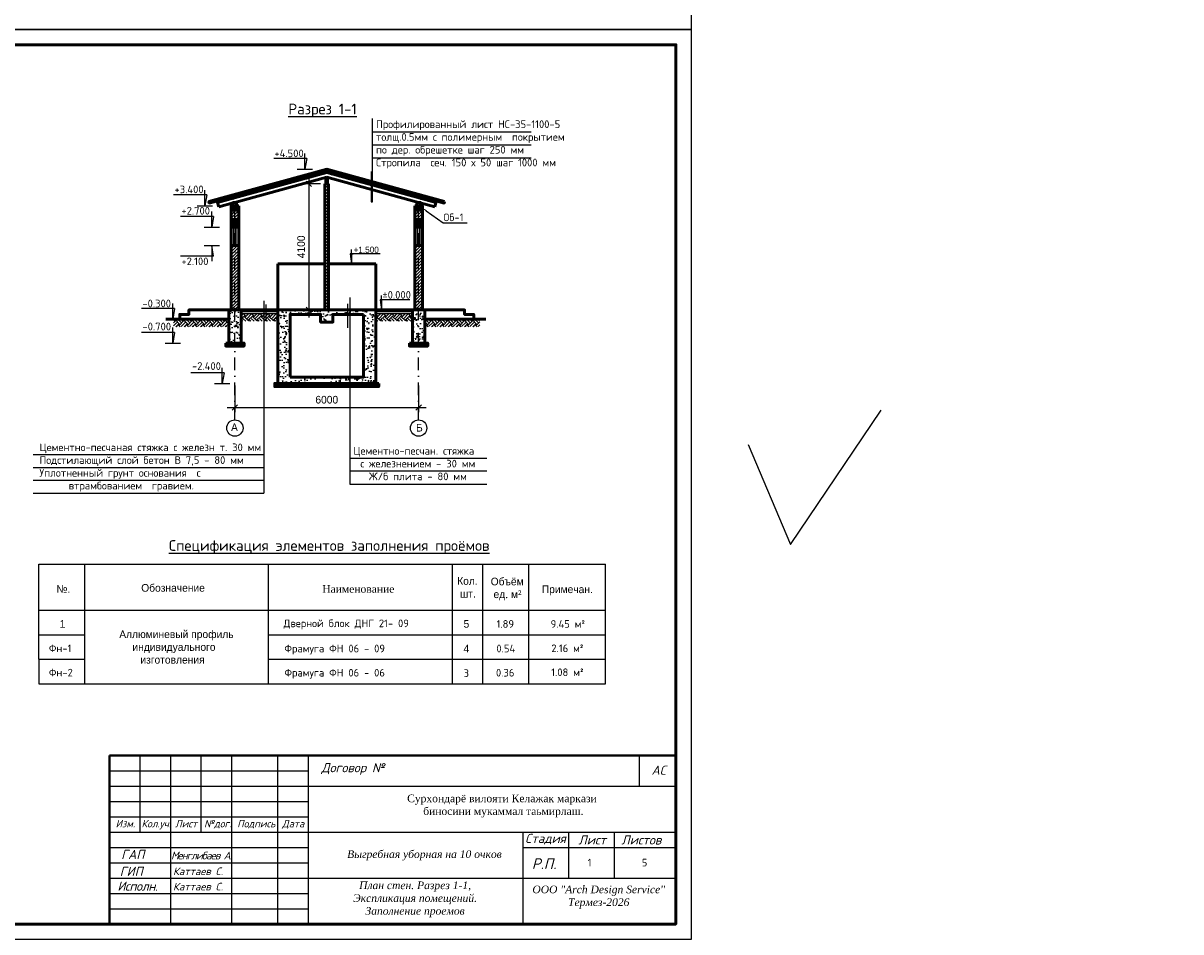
# Model space of a CAD drawing. Header units: millimetres. Extents: x 276090 to 4504742, y 101177 to 478412.
# Tile 32 of 43: x 306793 to 344600, y 220227 to 249881. Entities that reach past the tile are written whole.
import ezdxf
from ezdxf import colors
from ezdxf.entities.mleader import LeaderData, LeaderLine
from ezdxf.math import Vec2, Vec3

# ---------------------------------------------------------------- set-up
doc = ezdxf.new("R2010")
doc.units = ezdxf.units.MM
doc.header["$LTSCALE"] = 8
doc.linetypes.add('DASHDOT2', pattern=[12.7, 6.35, -3.175, 0, -3.175])
doc.layers.add('стен', color=7, linetype='Continuous')
doc.layers.add('ФВС-3', color=7, linetype='Continuous', lineweight=25)
doc.styles.add('250', font='txt', dxfattribs={"height": 250})
doc.styles.add('OOO-Kazar', font='txt')
doc.styles.add('V@ler@Live', font='isocpeui.ttf', dxfattribs={"height": 250})
doc.dimstyles.new('ISO-25', dxfattribs={"dimtxt": 250, "dimasz": 250, "dimexe": 150, "dimexo": 300, "dimgap": 125, "dimtad": 1, "dimtxsty": 'Standard', "dimblk": 'OBLIQUE', "dimcen": 2.5, "dimdle": 250, "dimadec": 0, "dimazin": 0, "dimtfac": 1, "dimtmove": 0, "dimatfit": 3, "dimldrblk": 'OBLIQUE', "dimfxl": 1, "dimarcsym": 0})
pattern_1 = [(45, (-85375.47, 9583.16), (3e-14, 269.40768), [190.5, -190.5]), (45, (-85425.99, 9633.67), (3e-14, 269.40768), [190.5, -190.5]), (45, (-85476.5, 9684.19), (3e-14, 269.40768), [190.5, -190.5]), (135, (-85476.5, 9717.86), (-269.40768, 3e-14), [190.5, -190.5]), (135, (-85425.99, 9768.38), (-269.40768, 3e-14), [190.5, -190.5]), (135, (-85375.47, 9818.9), (-269.40768, 3e-14), [190.5, -190.5])]
pattern_2 = [(45, (-1234.194, 0), (-50, 50), [])]
pattern_3 = [(45, (-638.268, -145.812), (16.8379802, 61.7392608), [79.375, -15.875, 0, -15.875])]

# ---------------------------------------------------------------- blocks, each defined once
blk = doc.blocks.new('цвцуап')
at = {"layer": 'стен', "linetype": 'ByBlock', "lineweight": -2, "ltscale": 8}
h = blk.add_hatch(dxfattribs=at)
h.set_pattern_fill('ANSI36', color=256, scale=10)
h.paths.add_polyline_path([(320221, 243620), (320471, 243620), (320471, 243470), (320221, 243470)])
at = {"lineweight": -3}
blk.add_line((320221, 243470), (320471, 243470), dxfattribs=at)
at = {"lineweight": 50}
blk.add_lwpolyline([(320221, 243620), (320471, 243620), (320471, 243470), (320221, 243470)], close=True, dxfattribs=at)
blk = doc.blocks.new('_Oblique')
at = {"color": 0, "linetype": 'ByBlock', "lineweight": -2}
blk.add_line((-0.5, -0.5), (0.5, 0.5), dxfattribs=at)
blk = doc.blocks.new('*D102')
at = {"color": 0, "linetype": 'ByBlock', "lineweight": -2, "ltscale": 8, "transparency": 16777216}
for p, q in [((316498, 244638), (315972, 244638)), ((316122, 244888), (316122, 240274)), ((316498, 240524), (315972, 240524))]:
    blk.add_line(p, q, dxfattribs=at)
at = {"layer": 'Defpoints', "color": 0, "linetype": 'ByBlock', "lineweight": -2, "ltscale": 8, "transparency": 16777216}
for p in [(316648, 244638), (316122, 240524), (316648, 240524)]:
    blk.add_point(p, dxfattribs=at)
at = {"color": 0, "linetype": 'ByBlock', "lineweight": -2, "ltscale": 8, "transparency": 16777216, "xscale": 180, "yscale": 180, "zscale": 180}
for p, rotation in [((316122, 244638), 90), ((316122, 240524), 270)]:
    blk.add_blockref('_Oblique', p, dxfattribs=dict(at, rotation=rotation))
at = {"color": 0, "linetype": 'ByBlock', "lineweight": -2, "ltscale": 8, "transparency": 16777216, "insert": (315872, 242581), "char_height": 250, "attachment_point": 5, "rotation": 90}
blk.add_mtext('4100', dxfattribs=at)
blk = doc.blocks.new('*D178')
at = {"color": 0, "linetype": 'ByBlock', "lineweight": -2, "ltscale": 8, "transparency": 16777216}
for p, q in [((313708, 238055), (313708, 237191)), ((319708, 238055), (319708, 237191)), ((313458, 237341), (319958, 237341))]:
    blk.add_line(p, q, dxfattribs=at)
at = {"layer": 'Defpoints', "color": 0, "linetype": 'ByBlock', "lineweight": -2, "ltscale": 8, "transparency": 16777216}
for p in [(313708, 238205), (319708, 238205), (319708, 237341)]:
    blk.add_point(p, dxfattribs=at)
at = {"color": 0, "linetype": 'ByBlock', "lineweight": -2, "ltscale": 8, "transparency": 16777216, "xscale": 180, "yscale": 180, "zscale": 180, "rotation": 180}
blk.add_blockref('_Oblique', (313708, 237341), dxfattribs=at)
at = {"color": 0, "linetype": 'ByBlock', "lineweight": -2, "ltscale": 8, "transparency": 16777216, "xscale": 180, "yscale": 180, "zscale": 180}
blk.add_blockref('_Oblique', (319708, 237341), dxfattribs=at)
at = {"color": 0, "linetype": 'ByBlock', "lineweight": -2, "ltscale": 8, "transparency": 16777216, "insert": (316708, 237591), "char_height": 250, "attachment_point": 5}
blk.add_mtext('6000', dxfattribs=at)

msp = doc.modelspace()

# ---------------------------------------------------------------- hatches: boundary and pattern name
at = {"ltscale": 8}
h = msp.add_hatch(dxfattribs=at)
h.set_pattern_fill('JIS_WOOD,_O', color=34, scale=100)
h.set_pattern_definition(pattern_2)
h.paths.add_polyline_path([(316767.529, 244621.471), (316707.529, 244637.941), (316647.529, 244621.471), (316647.529, 240523.868), (316767.529, 240523.868)])
h = msp.add_hatch(dxfattribs=at)
h.set_pattern_fill('JIS_WOOD,_O', color=34, scale=100)
h.set_pattern_definition(pattern_2)
h.paths.add_polyline_path([(313832.529, 243773.868), (313582.529, 243773.868), (313582.529, 243473.868), (313832.529, 243473.868)])
h.paths.add_polyline_path([(313832.529, 242623.868), (313582.529, 242623.868), (313582.529, 240523.868), (313832.529, 240523.868)])
h = msp.add_hatch(dxfattribs=at)
h.set_pattern_fill('JIS_WOOD,_O', color=34, scale=100)
h.set_pattern_definition(pattern_2)
h.paths.add_polyline_path([(319832.529, 243773.868), (319582.529, 243773.868), (319582.529, 243473.868), (319832.529, 243473.868)])
h.paths.add_polyline_path([(319832.529, 242623.868), (319582.529, 242623.868), (319582.529, 240523.868), (319832.529, 240523.868)])
h = msp.add_hatch(dxfattribs=at)
h.set_pattern_fill('AR-CONC,_O', color=256, scale=2)
h.set_pattern_definition([(50, (-85375.47, 9583.16), (364.36934, -31.87817), [38.1, -419.1]), (355, (-85375.47, 9583.16), (-70.48565, 382.1133), [30.48, -335.28]), (100.451, (-85345.1, 9580.5), (293.885, 350.23338), [32.38, -356.18]), (46.1842, (-85375.47, 9684.76), (542.1581, -84.08466), [57.15, -628.65]), (96.6356, (-85330.3, 9677.75), (474.80847, 494.8511), [48.57, -534.27]), (351.184, (-85375.5, 9684.76), (474.8092, 494.85024), [45.72, -502.92]), (21, (-85324.67, 9659.36), (303.22976, -204.53104), [38.1, -419.1]), (326, (-85324.67, 9659.36), (123.60406, 368.37593), [30.48, -335.28]), (71.4514, (-85299.4, 9642.3), (426.83298, 163.84572), [32.38, -356.18]), (37.5, (-85375.47, 9583.16), (6.177207, 169.110078), [0, -331.216, 0, -340.36, 0, -336.55]), (7.5, (-85375.47, 9583.16), (133.639325, 200.36115), [0, -194.056, 0, -323.596, 0, -128.27]), (327.5, (-85488.76, 9583.16), (271.18119, -11.457488), [0, -127, 0, -396.24, 0, -525.78]), (317.5, (-85539.56, 9583.16), (296.25836, 50.85298), [0, -165.1, 0, -263.144, 0, -373.38])])
h.paths.add_polyline_path([(318307.529, 240523.868), (315107.529, 240523.868), (315107.529, 238123.868), (318307.529, 238123.868)])
h.paths.add_polyline_path([(316907.529, 240373.868), (317907.529, 240373.868), (317907.529, 238323.868), (315507.529, 238323.868), (315507.529, 240373.868), (316507.529, 240373.868), (316507.529, 240123.868), (316907.529, 240123.868)], flags=16)
h.paths.add_polyline_path([(319907.529, 240523.868), (319507.529, 240523.868), (319507.529, 239441.357), (319907.529, 239441.357)])
h.paths.add_polyline_path([(313907.529, 240523.868), (313507.529, 240523.868), (313507.529, 239441.357), (313907.529, 239441.357)])
h = msp.add_hatch(dxfattribs=at)
h.set_pattern_fill('EARTH,_O', color=34, scale=30, angle=45)
h.set_pattern_definition(pattern_1)
h.paths.add_polyline_path([(313507.529, 240223.868), (311707.529, 240223.868), (311707.529, 239973.104), (313507.529, 239973.104)])
h.paths.add_polyline_path([(315107.529, 240403.868), (313907.529, 240403.868), (313907.529, 240153.104), (315107.529, 240153.104)])
h = msp.add_hatch(dxfattribs=at)
h.set_pattern_fill('EARTH,_O', color=34, scale=30, angle=45)
h.set_pattern_definition(pattern_1)
h.paths.add_polyline_path([(319507.529, 240403.868), (318307.529, 240403.868), (318307.529, 240153.104), (319507.529, 240153.104)])
h.paths.add_polyline_path([(321707.529, 240223.868), (319907.529, 240223.868), (319907.529, 239973.104), (321707.529, 239973.104)])
at = {"layer": 'стен', "linetype": 'ByBlock', "lineweight": -2, "ltscale": 8}
h = msp.add_hatch(dxfattribs=at)
h.set_pattern_fill('ANSI36', color=256, scale=10)
h.set_pattern_definition(pattern_3)
h.paths.add_polyline_path([(313832.529, 243473.868), (313582.529, 243473.868), (313582.529, 243223.868), (313832.529, 243223.868)])
h = msp.add_hatch(dxfattribs=at)
h.set_pattern_fill('ANSI36', color=256, scale=10)
h.set_pattern_definition(pattern_3)
h.paths.add_polyline_path([(319582.529, 243473.868), (319832.529, 243473.868), (319832.529, 243223.868), (319582.529, 243223.868)])

# ---------------------------------------------------------------- linework, layer by layer
at = {"lineweight": -3}
for p, q in [((328610.446, 249676.856), (286610.446, 249676.856)), ((318206.678, 244049.366), (318206.678, 246769.329)), ((318206.678, 246332.396), (323380.823, 246332.396)), ((318206.678, 245910.031), (323380.823, 245910.031)), ((318206.678, 245482.517), (323380.823, 245482.517)), ((313832.529, 243223.868), (313582.529, 243223.868)), ((319582.529, 243223.868), (319832.529, 243223.868)), ((313582.529, 242623.868), (313832.529, 242623.868)), ((317520.885, 242348.868), (317470.885, 242348.868)), ((317470.885, 242348.868), (317520.885, 242023.868)), ((317520.885, 242348.868), (317470.885, 242348.868)), ((317470.885, 242348.868), (317520.885, 242023.868)), ((317520.885, 242348.868), (317520.885, 242498.868)), ((317520.885, 242348.868), (317520.885, 242498.868)), ((317520.885, 242348.868), (317520.885, 242498.868)), ((317520.885, 242348.868), (317520.885, 242498.868)), ((317520.885, 242348.868), (317520.885, 242023.868)), ((317520.885, 242348.868), (317570.885, 242348.868)), ((317520.885, 242348.868), (317520.885, 242023.868)), ((317520.885, 242348.868), (317570.885, 242348.868)), ((318447.508, 242348.868), (317520.885, 242348.868)), ((317520.885, 242348.868), (317520.885, 242023.868)), ((318447.508, 242348.868), (317520.885, 242348.868)), ((317520.885, 242348.868), (317520.885, 242023.868)), ((317457.624, 240925.947), (317457.624, 234834.323)), ((318496.805, 240848.868), (318446.805, 240848.868)), ((318446.805, 240848.868), (318496.805, 240523.868)), ((318496.805, 240848.868), (318496.805, 240998.868)), ((319423.427, 240848.868), (318496.805, 240848.868)), ((318496.805, 240848.868), (318496.805, 240523.868)), ((314655.347, 240818.326), (314655.347, 234546.165)), ((315107.529, 238123.868), (318307.529, 238123.868)), ((307123.13, 235810.13), (314655.347, 235810.13)), ((317457.624, 235685.992), (321939.136, 235685.992)), ((307123.13, 235377.421), (314655.347, 235377.421)), ((317457.624, 235270.061), (321939.136, 235270.061)), ((307123.13, 234967.487), (314655.347, 234967.487)), ((317457.624, 234834.323), (321939.136, 234834.323)), ((307123.13, 234546.165), (314655.347, 234546.165)), ((307309.377, 229121.927), (307309.377, 232221.927)), ((307309.377, 232221.927), (325809.377, 232221.927)), ((308809.377, 228321.927), (308809.377, 232221.927)), ((314809.377, 228321.927), (314809.377, 232221.927)), ((320809.377, 228321.927), (320809.377, 232221.927)), ((321809.377, 228321.927), (321809.377, 232221.927)), ((323309.377, 228321.927), (323309.377, 232221.927)), ((325809.377, 228321.927), (325809.377, 232221.927)), ((307309.377, 230721.927), (325809.377, 230721.927)), ((307309.377, 229921.927), (308809.377, 229921.927)), ((314809.377, 229921.927), (325809.377, 229921.927)), ((307309.377, 229121.927), (308809.377, 229121.927)), ((314809.377, 229121.927), (325809.377, 229121.927))]:
    msp.add_line(p, q, dxfattribs=at)
at = {"ltscale": 8}
for p, q in [((316058.161, 245464.451), (314973.951, 245464.451)), ((315996.216, 245114.451), (315996.216, 245626.834)), ((316058.161, 245464.451), (315996.216, 245114.451)), ((315746.216, 245114.451), (316246.216, 245114.451)), ((318154.32, 245039.535), (318154.32, 244049.366)), ((312792.075, 244273.868), (311707.865, 244273.868)), ((312730.129, 243923.868), (312730.129, 244436.251)), ((312792.075, 244273.868), (312730.129, 243923.868)), ((312480.129, 243923.868), (312980.129, 243923.868)), ((313013.496, 243573.868), (311929.286, 243573.868)), ((312951.551, 243223.868), (312951.551, 243736.251)), ((313013.496, 243573.868), (312951.551, 243223.868)), ((312701.551, 243223.868), (313201.551, 243223.868)), ((312701.551, 242623.868), (313201.551, 242623.868)), ((312951.551, 242623.868), (312951.551, 242111.486)), ((313013.496, 242273.868), (312951.551, 242623.868)), ((313013.496, 242273.868), (311929.286, 242273.868)), ((311739.179, 240573.868), (310654.969, 240573.868)), ((311677.234, 240223.868), (311677.234, 240736.251)), ((311739.179, 240573.868), (311677.234, 240223.868)), ((314717.063, 240697.987), (314717.063, 240171.423)), ((317388.904, 240719.369), (317388.904, 239940.379)), ((311739.179, 239791.357), (310655.083, 239791.357)), ((311677.234, 239441.357), (311677.234, 239953.739)), ((311739.179, 239791.357), (311677.234, 239441.357)), ((311427.234, 239441.357), (311927.234, 239441.357)), ((313296.115, 238123.868), (313296.115, 238636.251)), ((313358.061, 238473.868), (312273.965, 238473.868)), ((313358.061, 238473.868), (313296.115, 238123.868)), ((313046.115, 238123.868), (313546.115, 238123.868))]:
    msp.add_line(p, q, dxfattribs=at)
at = {"lineweight": 50}
for p, q in [((313142.821, 244032.187), (316707.529, 245010.752)), ((320272.237, 244032.187), (316707.529, 245010.752)), ((313707.529, 244031.659), (316707.529, 244855.203)), ((319707.529, 244031.659), (316707.529, 244855.203)), ((313182.529, 243887.539), (313142.821, 244032.187)), ((313182.529, 243887.539), (313653.634, 244016.864)), ((313582.529, 243923.868), (313582.529, 240523.868)), ((313832.529, 243923.868), (313832.529, 240523.868)), ((319582.529, 243923.868), (319582.529, 240523.868)), ((320232.529, 243887.539), (319761.424, 244016.864)), ((319832.529, 243923.868), (319832.529, 240523.868)), ((320232.529, 243887.539), (320272.237, 244032.187)), ((313832.529, 242623.868), (313582.529, 242623.868)), ((319582.529, 242623.868), (319832.529, 242623.868)), ((313907.529, 240523.868), (319507.529, 240523.868))]:
    msp.add_line(p, q, dxfattribs=at)
at = {"color": 34, "lineweight": 50}
for p, q in [((316647.529, 244637.941), (316647.529, 240523.868)), ((316767.529, 244637.941), (316647.529, 244637.941)), ((316767.529, 244637.941), (316767.529, 240523.868)), ((315107.529, 242023.868), (315107.529, 238123.868)), ((315107.529, 242023.868), (316647.529, 242023.868)), ((316767.529, 242023.868), (318307.529, 242023.868)), ((318307.529, 238123.868), (318307.529, 242023.868))]:
    msp.add_line(p, q, dxfattribs=at)
at = {"color": 1, "linetype": 'DASHDOT2', "lineweight": -2, "ltscale": 8}
for p, q in [((313707.529, 236933.304), (313707.529, 243923.868)), ((319707.529, 236933.304), (319707.529, 243923.868))]:
    msp.add_line(p, q, dxfattribs=at)
at = {"linetype": 'ByBlock', "lineweight": -2, "ltscale": 8}
msp.add_line((318154.32, 244049.366), (318206.678, 244049.366), dxfattribs=at)
at = {"color": 5, "linetype": 'ByBlock', "lineweight": 30, "ltscale": 8}
for p, q in [((313670.327, 243223.868), (313670.327, 242623.868)), ((313740.777, 243223.868), (313740.777, 242623.868)), ((319674.28, 243223.868), (319674.28, 242623.868)), ((319744.731, 243223.868), (319744.731, 242623.868))]:
    msp.add_line(p, q, dxfattribs=at)
at = {"lineweight": 30, "ltscale": 8}
for p, q in [((313907.529, 240483.868), (315107.529, 240483.868)), ((318307.529, 240483.868), (319507.529, 240483.868)), ((313907.529, 240403.868), (315107.529, 240403.868)), ((318307.529, 240403.868), (319507.529, 240403.868))]:
    msp.add_line(p, q, dxfattribs=at)
at = {"lineweight": 50, "ltscale": 8}
for p, q in [((313507.529, 240223.868), (311447.778, 240223.868)), ((321900.441, 240223.868), (319907.529, 240223.868))]:
    msp.add_line(p, q, dxfattribs=at)
for p, q in [((307309.377, 229121.927), (307309.377, 228321.927)), ((307309.377, 228321.927), (325809.377, 228321.927))]:
    msp.add_line(p, q)
at = {"color": 7, "linetype": 'Continuous'}
for p, q in [((309610.446, 225976.856), (328110.446, 225976.856)), ((309610.446, 220476.856), (309610.446, 225976.856)), ((310610.446, 223476.856), (310610.446, 225976.856)), ((311610.446, 220476.856), (311610.446, 225976.856)), ((312610.446, 223476.856), (312610.446, 225976.856)), ((313610.446, 220476.856), (313610.446, 225976.856)), ((315110.446, 220476.856), (315110.446, 225976.856)), ((316110.446, 220476.856), (316110.446, 225976.856)), ((316110.446, 224976.856), (328110.446, 224976.856)), ((309610.446, 223976.856), (316110.446, 223976.856)), ((309610.446, 223476.856), (316110.446, 223476.856)), ((316110.446, 223476.856), (328110.446, 223476.856)), ((323110.446, 223476.856), (323110.446, 220476.856)), ((324610.446, 221976.856), (324610.446, 223476.856)), ((326104.609, 221976.856), (326104.609, 223476.856)), ((323110.446, 222976.856), (328110.446, 222976.856)), ((316110.446, 221976.856), (328110.446, 221976.856))]:
    msp.add_line(p, q, dxfattribs=at)
at = {"color": 7, "ltscale": 2}
msp.add_line((326910.446, 225976.856), (326910.446, 224976.856), dxfattribs=at)
at = {"lineweight": -3}
for points in [[(286610.446, 249676.856), (286610.446, 279376.856), (328610.446, 279376.856), (328610.446, 249676.856)], [(286610.446, 219976.856), (286610.446, 249676.856), (328610.446, 249676.856), (328610.446, 219976.856)]]:
    msp.add_lwpolyline(points, close=True, dxfattribs=at)
at = {"lineweight": 50}
for points in [[(328110.446, 220476.856), (288610.446, 220476.856), (288610.446, 249176.856), (328110.446, 249176.856), (328110.446, 220476.856)], [(315107.529, 240523.868), (315107.529, 238123.868), (318307.529, 238123.868), (318307.529, 240523.868)], [(319907.529, 239441.357), (319507.529, 239441.357), (319507.529, 240523.868), (319907.529, 240523.868), (319907.529, 239441.357)], [(317907.529, 240373.868), (316907.529, 240373.868), (316907.529, 240123.868), (316507.529, 240123.868), (316507.529, 240373.868), (315507.529, 240373.868), (315507.529, 238323.868)], [(315507.529, 238323.868), (317907.529, 238323.868), (317907.529, 240373.868)]]:
    msp.add_lwpolyline(points, dxfattribs=at)
at = {"color": 86, "linetype": 'ByBlock', "lineweight": 50, "ltscale": 8}
msp.add_lwpolyline([(320557.626, 244057.543), (320544.39, 244009.327), (316707.529, 245062.602), (312870.668, 244009.327), (312857.432, 244057.543), (316707.529, 245114.451)], close=True, dxfattribs=at)
at = {"lineweight": 50}
for points in [[(316504.722, 245006.928), (316552.938, 245020.164), (316566.174, 244971.948), (316517.958, 244958.712)], [(316910.336, 245006.928), (316862.119, 245020.164), (316848.883, 244971.948), (316897.1, 244958.712)], [(315058.234, 244609.846), (315106.451, 244623.082), (315119.687, 244574.866), (315071.47, 244561.63)], [(315299.316, 244676.027), (315347.532, 244689.263), (315360.768, 244641.046), (315312.552, 244627.81)], [(315540.397, 244742.207), (315588.613, 244755.443), (315601.849, 244707.227), (315553.633, 244693.991)], [(315781.478, 244808.387), (315829.694, 244821.623), (315842.93, 244773.407), (315794.714, 244760.171)], [(316022.559, 244874.568), (316070.776, 244887.804), (316084.012, 244839.587), (316035.795, 244826.351)], [(316263.641, 244940.748), (316311.857, 244953.984), (316325.093, 244905.768), (316276.877, 244892.532)], [(316682.529, 244637.941), (316732.529, 244637.941), (316732.529, 244838.732), (316682.529, 244838.732)], [(317151.417, 244940.748), (317103.201, 244953.984), (317089.965, 244905.768), (317138.181, 244892.532)], [(317392.498, 244874.568), (317344.282, 244887.804), (317331.046, 244839.587), (317379.262, 244826.351)], [(317633.579, 244808.387), (317585.363, 244821.623), (317572.127, 244773.407), (317620.343, 244760.171)], [(317874.661, 244742.207), (317826.444, 244755.443), (317813.208, 244707.227), (317861.425, 244693.991)], [(318115.742, 244676.027), (318067.526, 244689.263), (318054.29, 244641.046), (318102.506, 244627.81)], [(318356.823, 244609.846), (318308.607, 244623.082), (318295.371, 244574.866), (318343.587, 244561.63)], [(313852.828, 244278.944), (313901.044, 244292.181), (313914.281, 244243.964), (313866.064, 244230.728)], [(314093.909, 244345.125), (314142.126, 244358.361), (314155.362, 244310.145), (314107.146, 244296.909)], [(314334.991, 244411.305), (314383.207, 244424.541), (314396.443, 244376.325), (314348.227, 244363.089)], [(314576.072, 244477.486), (314624.288, 244490.722), (314637.524, 244442.505), (314589.308, 244429.269)], [(314817.153, 244543.666), (314865.369, 244556.902), (314878.606, 244508.686), (314830.389, 244495.45)], [(318597.904, 244543.666), (318549.688, 244556.902), (318536.452, 244508.686), (318584.668, 244495.45)], [(318838.986, 244477.486), (318790.769, 244490.722), (318777.533, 244442.505), (318825.75, 244429.269)], [(319080.067, 244411.305), (319031.851, 244424.541), (319018.615, 244376.325), (319066.831, 244363.089)], [(319321.148, 244345.125), (319272.932, 244358.361), (319259.696, 244310.145), (319307.912, 244296.909)], [(319562.229, 244278.944), (319514.013, 244292.181), (319500.777, 244243.964), (319548.993, 244230.728)], [(313129.585, 244080.403), (313177.801, 244093.64), (313191.037, 244045.423), (313142.821, 244032.187)], [(313370.666, 244146.584), (313418.882, 244159.82), (313432.118, 244111.604), (313383.902, 244098.368)], [(313611.747, 244212.764), (313659.963, 244226), (313673.199, 244177.784), (313624.983, 244164.548)], [(313653.634, 243923.868), (313761.424, 243923.868), (313761.424, 244031.659), (313653.634, 244031.659)], [(319653.634, 243923.868), (319761.424, 243923.868), (319761.424, 244031.659), (319653.634, 244031.659)], [(319803.311, 244212.764), (319755.094, 244226), (319741.858, 244177.784), (319790.075, 244164.548)], [(320044.392, 244146.584), (319996.176, 244159.82), (319982.94, 244111.604), (320031.156, 244098.368)], [(320285.473, 244080.403), (320237.257, 244093.64), (320224.021, 244045.423), (320272.237, 244032.187)], [(313832.529, 243473.868), (313582.529, 243473.868), (313582.529, 243223.868), (313832.529, 243223.868)], [(319582.529, 243473.868), (319832.529, 243473.868), (319832.529, 243223.868), (319582.529, 243223.868)], [(318407.529, 238123.868), (318407.529, 238023.868), (315007.529, 238023.868), (315007.529, 238123.868)]]:
    msp.add_lwpolyline(points, close=True, dxfattribs=at)
at = {"lineweight": 50, "ltscale": 8}
for points in [[(313507.529, 240523.868), (312207.529, 240523.868), (312207.529, 240373.868), (311907.529, 240373.868), (311907.529, 240223.868)], [(313907.529, 239441.357), (313507.529, 239441.357), (313507.529, 240523.868), (313907.529, 240523.868), (313907.529, 239441.357)], [(319907.529, 240523.868), (321207.529, 240523.868), (321207.529, 240373.868), (321507.529, 240373.868), (321507.529, 240223.868)]]:
    msp.add_lwpolyline(points, dxfattribs=at)
for points in [[(313407.529, 239441.357), (314007.529, 239441.357), (314007.529, 239341.357), (313407.529, 239341.357)], [(319407.529, 239441.357), (320007.529, 239441.357), (320007.529, 239341.357), (319407.529, 239341.357)]]:
    msp.add_lwpolyline(points, close=True, dxfattribs=at)
at = {"color": 2, "linetype": 'ByBlock', "lineweight": -2, "ltscale": 8}
msp.add_lwpolyline([(330473.052, 236131.463), (331850.871, 232867.525), (334810.63, 237253.441)], dxfattribs=at)
at = {"lineweight": 40}
msp.add_lwpolyline([(309610.446, 225976.856), (328110.446, 225976.856), (328110.446, 220476.856), (309610.446, 220476.856)], close=True, dxfattribs=at)
at = {"color": 7, "linetype": 'Continuous'}
for points in [[(309610.446, 225476.856), (316110.446, 225476.856)], [(309610.446, 224976.856), (316110.446, 224976.856)], [(309610.446, 224476.856), (316110.446, 224476.856)], [(309610.446, 222976.856), (316110.446, 222976.856)], [(309610.446, 222476.856), (316110.446, 222476.856)], [(309610.446, 221976.856), (316110.446, 221976.856)], [(309610.446, 221476.856), (316110.446, 221476.856)], [(309610.446, 220976.856), (316110.446, 220976.856)]]:
    msp.add_lwpolyline(points, dxfattribs=at)
at = {"lineweight": -3}
for centre in [(313707.529, 236666.724), (319707.529, 236666.724)]:
    msp.add_circle(centre, 266.58, dxfattribs=at)

# ---------------------------------------------------------------- block references
at = {"linetype": 'ByBlock', "lineweight": -2, "xscale": -1}
msp.add_blockref('цвцуап', (634053.325, 304.188), dxfattribs=at)
at = {"linetype": 'ByBlock', "lineweight": -2}
msp.add_blockref('цвцуап', (-638.268, 304.188), dxfattribs=at)

# ---------------------------------------------------------------- texts
for s, insert, char_height, width, attachment_point, style in [('\\A1;\\pi7452.8909;{\\fISOCPEUR|b0|i0|c204|p34;\\P\\pi3182.95087;\\A0;\\fISOCPEUR|b1|i0|c204|p34;\\LИнженерно-геологические условия участка:\\fISOCPEUR|b0|i0|c204|p34;\\l\\P\\pi0;^I\\PВокруг здания выполнить бетонную отмостку шириной 0.70 метр.\\PПринимается мероприятия по противопросадочности для грунтов I-типа  согласно КМК 2.01.09-97; КМК 2.02.01-98.\\PОснованием для фундаментов служат - Лессовидные суглинки, коричневого цвета, твёрдые, просадочные, залегающие ниже УПВ. \\PВскрытая мощность грунтов элемента составляет 3.10 метр.  \\P\\pl354.999;Сейсмичность района - 7 баллов\\PСейсмичность площадка - 8 баллов\\PТип грунтовых условии по просадочности - I\\PКатегория грунтов по сейсмическим свойствам - III\\PПлотность грунта - 1,62 т/м³\\PПлотность сухого грунта - 1,47 т/м³\\PУдельное сцепление - 6,0 кПа\\PУгол внутреннего трения - 23°\\P\\pi530.001;Подземные воды в период изысканий (октябрь 2024 г) вскрыты на глубинах 3.40 метр, от поверхности земли. \\PНа расчётный максимум подземные воды следует ожидать на 0.5 метр, выше замеренных, т.е., на глубине 2.90 метр от поверхности земли.\\P\\pi0,l0;\\C0;В соответствии с приложением 1 КМК 2.01.03-96 с учетом изменения № 1 сейсмичность района – 7 баллов с повторяемостью землетрясений 1 раз в 100 лет (н.п Кумкургон). }', (291413.403, 267696.086), 300, 14905.78179, 1, 'V@ler@Live'), ('{\\fISOCPEUR|b0|i0|c204|p34;+4.5\\fISOCPEUR|b0|i0|c238|p34;00}', (314997.682, 245758.129), 250, 1252.82096, 1, 'V@ler@Live'), ('{\\fISOCPEUR|b0|i0|c204|p34;+3.4\\fISOCPEUR|b0|i0|c238|p34;00}', (311735.802, 244581.955), 250, 1252.82096, 1, 'V@ler@Live'), ('{\\fISOCPEUR|b0|i0|c204|p34;+2.7\\fISOCPEUR|b0|i0|c238|p34;00}', (311962.029, 243633.973), 250, 1252.82096, 7, 'V@ler@Live'), ('{\\fISOCPEUR|b0|i0|c204|p34;+2.1\\fISOCPEUR|b0|i0|c238|p34;00}', (311962.029, 241983.973), 250, 1252.82096, 7, 'V@ler@Live'), ('{\\fISOCPEUR|b0|i0|c204|p34;-0.3\\fISOCPEUR|b0|i0|c238|p34;00}', (310687.712, 240858.384), 250, 1252.82096, 1, 'V@ler@Live'), ('{\\fISOCPEUR|b0|i0|c204|p34;-0.7\\fISOCPEUR|b0|i0|c238|p34;00}', (310690.745, 240105.78), 250, 1252.82096, 1, 'V@ler@Live'), ('{\\fISOCPEUR|b0|i0|c204|p34;-2.4\\fISOCPEUR|b0|i0|c238|p34;00}', (312306.594, 238815.577), 250, 1252.82096, 1, 'V@ler@Live'), ('{\\fTimes New Roman|b0|i0|c204|p18;Сурхондарё вилояти Келажак маркази\\fTimes New Roman|b0|i0|c0|p18;\\P\\fTimes New Roman|b0|i0|c204|p18; биносини мукаммал таьмирлаш.}', (322428.638, 224332.514), 250, 24495.39744, 5, '250'), ('\\pt2750;{\\fGOST Common|b0|i0|c204|p34;1}', (325291.785, 222610.376), 250, 1160.68016, 2, '250'), ('\\pt2750;{\\fGOST Common|b0|i0|c204|p34;5}', (327088.298, 222610.376), 250, 1160.68016, 2, '250')]:
    msp.add_mtext(s, dxfattribs=dict(insert=insert, char_height=char_height, width=width, attachment_point=attachment_point, style=style))
at = {"lineweight": -3, "style": 'V@ler@Live'}
for s, insert, char_height, width, attachment_point in [('{\\fISOCPEUR|b1|i0|c204|p34;\\LРазрез \\fISOCPEUR|b1|i0|c238|p34;1-1}', (315451.572, 247255.113), 350, 3050.56742, 1), ('\\pi348.70136;{\\fISOCPEUR|b0|i0|c204|p34;Цементно\\fISOCPEUR|b0|i0|c238|p34;-\\fISOCPEUR|b0|i0|c204|p34;песчан\\fISOCPEUR|b0|i0|c238|p34;. \\fISOCPEUR|b0|i0|c204|p34;стяжка \\P\\pi579.09908;с железнением \\fISOCPEUR|b0|i0|c238|p34;- \\fISOCPEUR|b0|i0|c204|p34;3\\fISOCPEUR|b0|i0|c238|p34;0 \\fISOCPEUR|b0|i0|c204|p34;мм\\P\\pi854.85666;Ж\\fISOCPEUR|b0|i0|c238|p34;/\\fISOCPEUR|b0|i0|c204|p34;б плита \\fISOCPEUR|b0|i0|c238|p34;- 80 \\fISOCPEUR|b0|i0|c204|p34;мм}', (317226.351, 235506.588), 250, 4955.35726, 4), ('{\\fISOCPEUR|b1|i0|c204|p34;\\LСпецификация элементов заполнения проёмов}', (311555.5, 233009.9), 350, 10414.67035, 1), ('{\\fISOCPEUR|b0|i0|c204|p34;Дверной блок ДНГ \\fISOCPEUR|b0|i0|c238|p34;21-\\fISOCPEUR|b0|i0|c204|p34; \\fISOCPEUR|b0|i0|c238|p34;09}', (315296.725, 230419.058), 250, 4730.37984, 1), ('{\\fISOCPEUR|b0|i0|c238|p34;1.89}', (322251.971, 230399.682), 250, 614.16599, 1), ('{\\fISOCPEUR|b0|i0|c204|p34;9.45\\fISOCPEUR|b0|i0|c238|p34; \\fISOCPEUR|b0|i0|c204|p34;м\\fISOCPEUR|b0|i0|c238|p34;²}', (324018.557, 230398.637), 250, 1634.79662, 1), ('{\\fISOCPEUR|b0|i0|c204|p34;Фн\\fISOCPEUR|b0|i0|c238|p34;-1}', (307632.965, 229603.509), 250, 281.95051, 1), ('{\\fISOCPEUR|b0|i0|c204|p34;Фрамуга ФН \\fISOCPEUR|b0|i0|c238|p34;06\\fISOCPEUR|b0|i0|c204|p34; \\fISOCPEUR|b0|i0|c238|p34;-\\fISOCPEUR|b0|i0|c204|p34; \\fISOCPEUR|b0|i0|c238|p34;09}', (315325.951, 229597.679), 250, 4640.39414, 1), ('{\\fISOCPEUR|b0|i0|c238|p34;0.54}', (322246.983, 229597.225), 250, 281.95051, 1), ('{\\fISOCPEUR|b0|i0|c238|p34;2.16 \\fISOCPEUR|b0|i0|c204|p34;м\\fISOCPEUR|b0|i0|c238|p34;²}', (324042.672, 229605.383), 250, 1634.79662, 1), ('{\\fISOCPEUR|b0|i0|c204|p34;Фн\\fISOCPEUR|b0|i0|c238|p34;-2}', (307632.965, 228811.322), 250, 281.95051, 1), ('{\\fISOCPEUR|b0|i0|c204|p34;Фрамуга ФН \\fISOCPEUR|b0|i0|c238|p34;06\\fISOCPEUR|b0|i0|c204|p34; \\fISOCPEUR|b0|i0|c238|p34;-\\fISOCPEUR|b0|i0|c204|p34; \\fISOCPEUR|b0|i0|c238|p34;06}', (315325.951, 228808.505), 250, 4121.18134, 1), ('{\\fISOCPEUR|b0|i0|c204|p34;3}', (321176.274, 228794.46), 250, 281.95051, 1), ('{\\fISOCPEUR|b0|i0|c238|p34;0.36}', (322233.537, 228808.121), 250, 281.95051, 1), ('{\\fISOCPEUR|b0|i0|c204|p34;1.08\\fISOCPEUR|b0|i0|c238|p34; \\fISOCPEUR|b0|i0|c204|p34;м\\fISOCPEUR|b0|i0|c238|p34;²}', (324037.213, 228822.79), 250, 1634.79662, 1), ('{\\fTimes New Roman|b0|i1|c204|p18;План стен\\fTimes New Roman|b0|i1|c0|p18;.\\fTimes New Roman|b0|i1|c238|p18; \\fTimes New Roman|b0|i1|c204|p18;Разрез \\fTimes New Roman|b0|i1|c238|p18;1-1,\\fTimes New Roman|b0|i1|c0|p18;\\P\\fTimes New Roman|b0|i1|c204|p18;Экспликация помещений\\fTimes New Roman|b0|i1|c0|p18;.\\fTimes New Roman|b0|i1|c238|p18;\\P\\fTimes New Roman|b0|i1|c204|p18;Заполнение проемов}', (319591.723, 221870.048), 250, 6029.89078, 2)]:
    msp.add_mtext(s, dxfattribs=dict(at, insert=insert, char_height=char_height, width=width, attachment_point=attachment_point))
at = {"lineweight": -3, "char_height": 250, "style": 'V@ler@Live'}
for s, insert, attachment_point in [('{\\fISOCPEUR|b0|i0|c204|p34;Профилированный лист НС-35-1100-5 \\Pтолщ.0.5мм с полимерным  покрытием\\Pпо дер\\fISOCPEUR|b0|i0|c238|p34;. \\fISOCPEUR|b0|i0|c204|p34;обрешетке шаг 250 мм\\PСтропила  сеч\\fISOCPEUR|b0|i0|c238|p34;. 150 \\fISOCPEUR|b0|i0|c204|p34;х \\fISOCPEUR|b0|i0|c238|p34;50\\fISOCPEUR|b0|i0|c204|p34; шаг 1000 мм}', (318316.717, 245924.919), 4), ('{\\fISOCPEUR|b0|i0|c204|p34;%%P\\fISOCPEUR|b0|i0|c238|p34;0\\fISOCPEUR|b0|i0|c204|p34;.0\\fISOCPEUR|b0|i0|c238|p34;00}', (318991.05, 241014.314), 5), ('{\\fISOCPEUR|b0|i0|c204|p34;Цементно\\fISOCPEUR|b0|i0|c238|p34;-\\fISOCPEUR|b0|i0|c204|p34;песчаная стяжка с железн т\\fISOCPEUR|b0|i0|c238|p34;. 30 \\fISOCPEUR|b0|i0|c204|p34;мм\\PПодстилающий слой бетон В \\fISOCPEUR|b0|i0|c238|p34;7,5 - 80 \\fISOCPEUR|b0|i0|c204|p34;мм\\PУплотненный грунт основания  с\\P      втрамбованием  гравием\\fISOCPEUR|b0|i0|c238|p34;.}', (307326.176, 235379.727), 4)]:
    msp.add_mtext(s, dxfattribs=dict(at, insert=insert, attachment_point=attachment_point))
at = {"lineweight": -3, "insert": (317995.447, 242483.983), "char_height": 200, "attachment_point": 5}
msp.add_mtext('+1.500', dxfattribs=at)
at = {"lineweight": -3, "char_height": 250, "attachment_point": 1}
for s, insert, width in [('A', (313581.955, 236816.585), 140.97526), ('Б', (319622.73, 236803.558), 140.97526), ('Кол.\\P шт.', (320968.781, 231802.206), 661.72096), ('Объём\\P ед{\\fTimes New Roman|b0|i0|c238|p18;. }м{\\fTimes New Roman|b0|i0|c238|p18;²}', (322061.691, 231785.013), 1021.40614), ('№.', (307880.139, 231540.511), 449.138), ('Обозначение', (310648.53, 231577.042), 2518.16011), ('{\\fTimes New Roman|b0|i0|c204|p18;Наименование}', (316559.452, 231542.098), 2518.16011), ('Примечан.', (323730.386, 231530.958), 1682.76229), ('1', (307985.204, 230401.346), 281.95051), ('5', (321174.923, 230401.191), 281.95051), ('\\pi5.90479,t1544.90479;Аллюминевый профиль\\P\\pi434.97676,t1973.97676;индивидуального \\P\\pi694.73055,t2233.73055;изготовления', (309926.58, 230063.945), 3582.07473), ('4', (321176.274, 229597.83), 281.95051)]:
    msp.add_mtext(s, dxfattribs=dict(at, insert=insert, width=width))
at = {"color": 0, "attachment_point": 1}
for s, insert, char_height in [('{\\fISOCPEUR|b0|i1|c204|p34;ГАП}', (309994.555, 222903.227), 300), ('{\\fISOCPEUR|b0|i1|c204|p34;\\T0.85;Менглибаев А.}', (311623.893, 222840.659), 250), ('{\\fISOCPEUR|b0|i1|c204|p34;ГИП}', (309947.667, 222350.461), 300)]:
    msp.add_mtext(s, dxfattribs=dict(at, insert=insert, char_height=char_height))
at = {"insert": (316293.737, 222887.868), "char_height": 250, "width": 7089.54007, "attachment_point": 1}
msp.add_mtext('\\pi1079.82771;{\\fTimes New Roman|b0|i1|c204|p18;Выгребная уборная\\fTimes New Roman|b0|i1|c0|p18; \\fTimes New Roman|b0|i1|c204|p18;на \\fTimes New Roman|b0|i1|c0|p18;10 \\fTimes New Roman|b0|i1|c204|p18;очков}', dxfattribs=at)
at = {"color": 0, "ltscale": 0.1, "char_height": 250, "attachment_point": 1}
for insert in [(311686.949, 222326.73), (311686.949, 221826.73)]:
    msp.add_mtext_dynamic_manual_height_columns('{\\fISOCPEUR|b0|i1|c204|p34;Каттаев С.}', width=2000, gutter_width=1250, heights=[0], dxfattribs=dict(at, insert=insert))
at = {"layer": 'ФВС-3', "color": 0, "linetype": 'Continuous', "lineweight": 5, "style": 'OOO-Kazar'}
for s, insert, char_height, attachment_point in [('{\\fISOCPEUR|b0|i1|c204|p34;Договор №}', (317560.922, 225351.94), 300, 8), ('{\\fISOCPEUR|b0|i1|c204|p34;АС}', (327548.727, 225351.94), 300, 8), ('{\\fISOCPEUR|b0|i1|c204|p34;Изм.}', (310129.802, 223877.285), 240, 2), ('{\\fISOCPEUR|b0|i1|c204|p34;Кол.уч.}', (311141.837, 223877.285), 240, 2), ('{\\fISOCPEUR|b0|i1|c204|p34;Лист}', (312113.936, 223877.285), 240, 2), ('{\\fISOCPEUR|b0|i1|c204|p34;№дог.}', (313149.828, 223877.285), 240, 2), ('{\\fISOCPEUR|b0|i1|c204|p34;Подпись}', (314406.913, 223877.285), 240, 2), ('{\\fISOCPEUR|b0|i1|c204|p34;Дата}', (315611.554, 223877.285), 240, 2), ('{\\fISOCPEUR|b0|i1|c204|p34;Стадия}', (323851.583, 223076.856), 300, 8), ('{\\fISOCPEUR|b0|i1|c204|p34;Лист }', (325375.803, 223076.856), 300, 8), ('{\\fISOCPEUR|b0|i1|c204|p34;Листов }', (326979.81, 223076.856), 300, 8), ('{\\fISOCPEUR|b0|i1|c204|p34;Р.П.}', (323806.315, 222276.856), 350, 8), ('{\\fISOCPEUR|b0|i1|c204|p34;\\T0.95;Исполн.}', (310527.836, 221867.963), 300, 2), ('{\\fTimes New Roman|b0|i1|c204|p18;ООО\\fTimes New Roman|b0|i1|c0|p18; "Arch Design Service"\\P\\fTimes New Roman|b0|i1|c204|p18;Термез\\fTimes New Roman|b0|i1|c0|p18;-2026\\P  }', (325589.339, 220571.016), 250, 8)]:
    msp.add_mtext(s, dxfattribs=dict(at, insert=insert, char_height=char_height, attachment_point=attachment_point))

# ---------------------------------------------------------------- dimensions: what is measured, and where the dimension line sits
at = {"color": 5, "linetype": 'ByBlock', "lineweight": -2, "ltscale": 8}
dim = msp.add_linear_dim(base=(316121.696, 240523.868), p1=(316647.529, 244637.941), p2=(316647.529, 240523.868), angle=90, text='4100', dimstyle='ISO-25', override={"dimasz": 180, "dimexo": 150, "dimdec": 0, "dimtdec": 0, "dimfxl": 1.25}, dxfattribs=at)
dim.commit()
dim.dimension.update_dxf_attribs({"geometry": '*D102', "text_midpoint": (315871.696, 242580.905)})
at = {"linetype": 'ByBlock', "lineweight": -2, "ltscale": 8}
dim = msp.add_linear_dim(base=(319707.529, 237341.333), p1=(313707.529, 238205.071), p2=(319707.529, 238205.071), dimstyle='ISO-25', override={"dimasz": 180, "dimexo": 150, "dimdec": 0, "dimtdec": 0, "dimfxl": 1.25}, dxfattribs=at)
dim.commit()
dim.dimension.update_dxf_attribs({"geometry": '*D178', "text_midpoint": (316707.529, 237591.333)})

# ---------------------------------------------------------------- leaders
at = {"layer": 'Defpoints', "linetype": 'ByBlock', "lineweight": -2, "ltscale": 8}
ml = msp.add_multileader_mtext('Standard', dxfattribs=at)
ml.set_content('{\\fISOCPEUR|b0|i0|c204|p34;Об-1}', color=256, style='V@ler@Live')
ml.set_leader_properties()
ml.build(insert=Vec2(0, 0))
ml.multileader.update_dxf_attribs({"text_left_attachment_type": 5, "text_right_attachment_type": 6, "dogleg_length": 0.36, "arrow_head_size": 150})
ctx = ml.context
ctx.base_point, ctx.char_height, ctx.arrow_head_size, ctx.plane_origin = Vec3(320513.153, 243368.433), 250, 150, Vec3(321747.563, 242420.75)
ctx.left_attachment, ctx.right_attachment = 5, 6
notes = []
notes.append((ctx, [(1, (1, 1, 0), (320512.793, 243368.433), (1, 0), 0.36, [(0, [(319832.529, 243844.322)], 0, [])])]))
ctx.mtext.insert, ctx.mtext.flow_direction = Vec3(320515.153, 243668.433), 5
for ctx, leaders in notes:
    for number, flags, end, landing, length, lines in leaders:
        leader = LeaderData()
        leader.index, (leader.has_last_leader_line, leader.has_dogleg_vector, leader.attachment_direction) = number, flags
        leader.last_leader_point, leader.dogleg_vector, leader.dogleg_length = Vec3(end), Vec3(landing), length
        for number, points, colour, breaks in lines:
            line = LeaderLine()
            line.index, line.vertices, line.color, line.breaks = number, Vec3.list(points), colors.encode_raw_color(colour), breaks
            leader.lines.append(line)
        ctx.leaders.append(leader)

doc.saveas('drawing.dxf')
